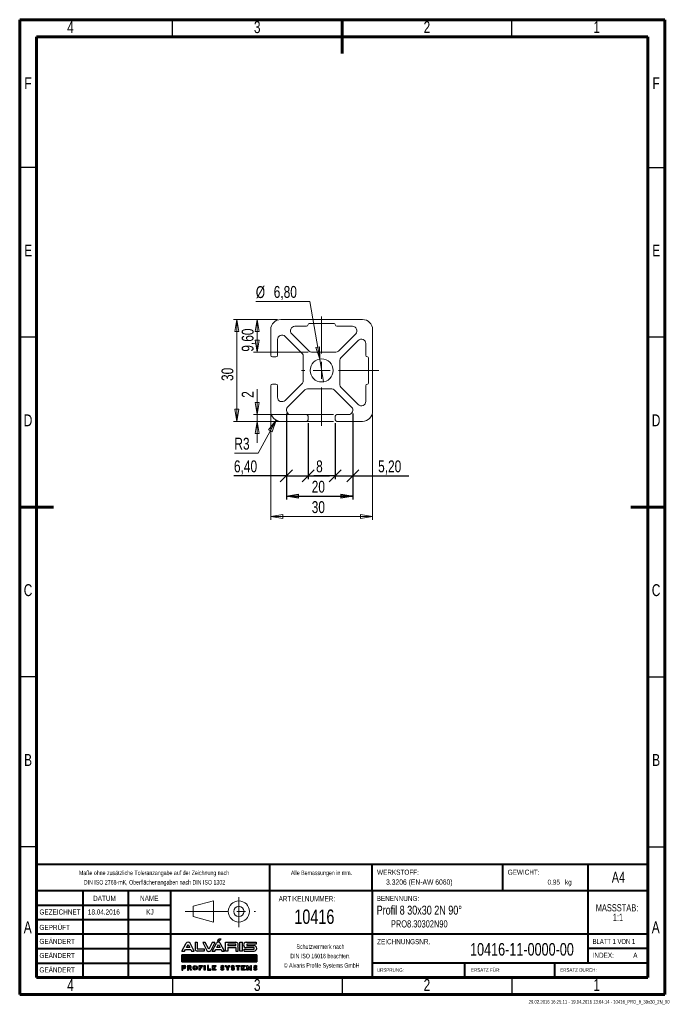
# Model space of a CAD drawing. Header units: millimetres. Extents: x 15 to 206, y 2 to 292.
import ezdxf

# ---------------------------------------------------------------- set-up
doc = ezdxf.new("R2010")
doc.units = ezdxf.units.MM
doc.header["$PDSIZE"] = -1
doc.linetypes.add('CENTERX2', pattern=[20.32, 12.7, -2.54, 2.54, -2.54])
for name, color, linetype in [('FORMAT', 7, 'Continuous'), ('GRAU', 8, 'Continuous'), ('SLD-0', 179, 'Continuous')]:
    doc.layers.add(name, color=color, linetype=linetype)
doc.styles.add('SLDTEXTSTYLE0', font='TXT', dxfattribs={"width": 0.75})
doc.styles.add('SLDTEXTSTYLE1', font='TXT', dxfattribs={"width": 0.692308})
doc.styles.add('SLDTEXTSTYLE2', font='TXT', dxfattribs={"width": 0.7})
doc.dimstyles.new('SLDDIMSTYLE0', dxfattribs={"dimtxt": 3.5, "dimasz": 3.556, "dimexe": 0, "dimexo": 0.0625, "dimgap": 0.875, "dimtad": 1, "dimdec": 0, "dimrnd": 1e-09, "dimzin": 12, "dimdsep": 46, "dimtxsty": 'SLDTEXTSTYLE0', "dimblk1": 'CLOSED', "dimblk2": 'CLOSED', "dimsah": 1, "dimcen": 0.09, "dimadec": 0, "dimazin": 3, "dimtfac": 1, "dimtofl": 0, "dimtmove": 0, "dimatfit": 3, "dimldrblk": 'CLOSED', "dimfxl": 1, "dimfrac": 2, "dimtolj": 1, "dimtzin": 12, "dimarcsym": 0})
doc.dimstyles.new('SLDDIMSTYLE1', dxfattribs={"dimtxt": 3.5, "dimasz": 3.556, "dimexe": 0, "dimexo": 0.0625, "dimgap": 0.875, "dimtad": 1, "dimrnd": 1e-09, "dimzin": 12, "dimdsep": 46, "dimtxsty": 'SLDTEXTSTYLE0', "dimblk1": 'OBLIQUE', "dimblk2": 'OBLIQUE', "dimsah": 1, "dimcen": 0.09, "dimadec": 0, "dimazin": 3, "dimtfac": 1, "dimtmove": 0, "dimatfit": 0, "dimldrblk": 'OBLIQUE', "dimfxl": 1, "dimfrac": 2, "dimtolj": 1, "dimtzin": 12, "dimarcsym": 0})
doc.dimstyles.new('SLDDIMSTYLE2', dxfattribs={"dimtxt": 3.5, "dimasz": 3.556, "dimexe": 0, "dimexo": 0.0625, "dimgap": 0.875, "dimtad": 1, "dimrnd": 1e-09, "dimzin": 12, "dimdsep": 46, "dimtxsty": 'SLDTEXTSTYLE0', "dimblk1": 'CLOSED', "dimblk2": 'CLOSED', "dimsah": 1, "dimcen": 0.09, "dimadec": 0, "dimazin": 3, "dimtfac": 1, "dimtofl": 0, "dimtmove": 0, "dimatfit": 3, "dimldrblk": 'CLOSED', "dimfxl": 1, "dimfrac": 2, "dimtolj": 1, "dimtzin": 12, "dimarcsym": 0})
doc.dimstyles.new('SLDDIMSTYLE3', dxfattribs={"dimtxt": 3.5, "dimasz": 3.556, "dimexe": 0, "dimexo": 0.0625, "dimgap": 0.875, "dimtad": 1, "dimrnd": 1e-09, "dimzin": 12, "dimdsep": 46, "dimtxsty": 'SLDTEXTSTYLE0', "dimblk1": 'CLOSED', "dimblk2": 'CLOSED', "dimsah": 1, "dimcen": 0.09, "dimadec": 0, "dimazin": 3, "dimtfac": 1, "dimtmove": 0, "dimatfit": 0, "dimldrblk": 'CLOSED', "dimfxl": 1, "dimfrac": 2, "dimtolj": 1, "dimtzin": 12, "dimarcsym": 0})
doc.dimstyles.new('SLDDIMSTYLE4', dxfattribs={"dimtxt": 3.5, "dimasz": 3.556, "dimexe": 0, "dimexo": 0.0625, "dimgap": 0.875, "dimtad": 0, "dimtih": 1, "dimtoh": 1, "dimrnd": 1e-09, "dimzin": 12, "dimdsep": 46, "dimtxsty": 'SLDTEXTSTYLE0', "dimblk1": 'NONE', "dimblk2": 'CLOSED', "dimsah": 1, "dimcen": 0, "dimadec": 0, "dimazin": 3, "dimtfac": 1, "dimtmove": 0, "dimatfit": 3, "dimldrblk": 'NONE', "dimfxl": 1, "dimfrac": 2, "dimtolj": 1, "dimtzin": 12, "dimarcsym": 0})
doc.dimstyles.new('SLDDIMSTYLE5', dxfattribs={"dimtxt": 3.5, "dimasz": 3.556, "dimexe": 0, "dimexo": 0.0625, "dimgap": 0.875, "dimtad": 0, "dimtih": 1, "dimtoh": 1, "dimrnd": 1e-09, "dimzin": 12, "dimdsep": 46, "dimtxsty": 'SLDTEXTSTYLE0', "dimblk1": 'CLOSED', "dimblk2": 'CLOSED', "dimsah": 1, "dimcen": 0, "dimadec": 0, "dimazin": 3, "dimtfac": 1, "dimtofl": 0, "dimtmove": 0, "dimatfit": 3, "dimldrblk": 'CLOSED', "dimfxl": 1, "dimfrac": 2, "dimtolj": 1, "dimtzin": 12, "dimarcsym": 0})

# ---------------------------------------------------------------- blocks, each defined once
blk = doc.blocks.new('ALVARIS-LOGO_BL1')
at = {"layer": 'SLD-0', "color": 2, "linetype": 'Continuous'}
for p, q in [((-368.6, 33.5), (-327.7, 110.4)), ((-325.1, 67.6), (-308.8, 98.1)), ((-308.8, 98.1), (-292.6, 67.6)), ((-249, 33.5), (-289.9, 110.4)), ((-239.9, 121.2), (-218.3, 121.2)), ((-239.9, 121.2), (-239.9, 55)), ((-218.3, 121.2), (-218.3, 55)), ((-139.8, 117.8), (-165.3, 117.8)), ((-165.3, 117.8), (-124.3, 40.9)), ((-105.4, 53.2), (-139.8, 117.8)), ((-71, 117.8), (-105.4, 53.2)), ((-45.6, 117.8), (-86.5, 40.9)), ((-71.1, 33.5), (-30.2, 110.4)), ((-45.6, 117.8), (-71, 117.8)), ((-27.6, 67.6), (-11.3, 98.1)), ((-18.5, 130.5), (-6, 152.4)), ((-18.5, 130.5), (-2.9, 130.5)), ((-11.3, 98.1), (4.9, 67.6)), ((-6, 152.4), (14.6, 152.4)), ((-2.9, 130.5), (14.6, 152.4)), ((48.5, 33.5), (7.6, 110.4)), ((59.3, 33.5), (59.3, 121.2)), ((59.3, 121.2), (161.1, 121.2)), ((82.2, 100.8), (82.2, 88)), ((161.1, 100.8), (82.2, 100.8)), ((161.1, 88), (161.1, 100.8)), ((198.5, 33.5), (198.5, 121.2)), ((198.5, 121.2), (224.9, 121.2)), ((224.9, 33.5), (224.9, 121.2)), ((260.8, 121.2), (359.8, 121.2)), ((359.8, 102.2), (267.3, 102.2)), ((267.3, 102.2), (267.3, 88)), ((359.8, 121.2), (359.8, 102.2)), ((-368.6, 33.5), (-343.2, 33.5)), ((-343.2, 33.5), (-335.2, 48.5)), ((-335.2, 48.5), (-282.4, 48.5)), ((-292.6, 67.6), (-325.1, 67.6)), ((-282.4, 48.5), (-274.4, 33.5)), ((-274.4, 33.5), (-249, 33.5)), ((-218.3, 55), (-151.8, 55)), ((-151.8, 33.5), (-218.3, 33.5)), ((-151.8, 55), (-151.8, 33.5)), ((-71.1, 33.5), (-45.7, 33.5)), ((-45.7, 33.5), (-37.7, 48.5)), ((-37.7, 48.5), (15.1, 48.5)), ((4.9, 67.6), (-27.6, 67.6)), ((15.1, 48.5), (23.1, 33.5)), ((23.1, 33.5), (48.5, 33.5)), ((82.2, 33.5), (59.3, 33.5)), ((82.2, 88), (161.1, 88)), ((82.2, 67.6), (82.2, 33.5)), ((82.2, 67.6), (161.1, 67.6)), ((161.1, 67.6), (161.1, 33.5)), ((161.1, 33.5), (184, 33.5)), ((184, 33.5), (184, 67.6)), ((224.9, 33.5), (198.5, 33.5)), ((241.1, 33.5), (241.1, 52.7)), ((241.1, 52.7), (341.3, 52.7)), ((241.1, 33.5), (340, 33.5)), ((341.3, 67.6), (260.8, 67.6)), ((267.3, 88), (340, 88)), ((341.3, 52.7), (341.3, 67.6)), ((-368.6, -1.7), (365.4, -1.7)), ((-368.6, -72.5), (-368.6, -1.7)), ((365.4, -1.7), (-368.6, -1.7)), ((-368.6, -1.7), (-368.6, -72.5)), ((-368.6, -71.5), (-298.8, -1.7)), ((-368.6, -67.5), (-302.8, -1.7)), ((-368.6, -63.6), (-306.7, -1.7)), ((-368.6, -59.6), (-310.7, -1.7)), ((-368.6, -55.7), (-314.6, -1.7)), ((-368.6, -51.7), (-318.6, -1.7)), ((-368.6, -47.8), (-322.5, -1.7)), ((-368.6, -43.8), (-326.5, -1.7)), ((-368.6, -39.9), (-330.5, -1.7)), ((-368.6, -35.9), (-334.4, -1.7)), ((-368.6, -31.9), (-338.4, -1.7)), ((-368.6, -28), (-342.3, -1.7)), ((-368.6, -24), (-346.3, -1.7)), ((-368.6, -20.1), (-350.2, -1.7)), ((-368.6, -16.1), (-354.2, -1.7)), ((-368.6, -12.2), (-358.1, -1.7)), ((-368.6, -8.2), (-362.1, -1.7)), ((-368.6, -4.3), (-366, -1.7)), ((365.4, -72.5), (-368.6, -72.5)), ((-368.6, -72.5), (365.4, -72.5)), ((-365.7, -72.5), (-294.9, -1.7)), ((-361.7, -72.5), (-290.9, -1.7)), ((-357.8, -72.5), (-287, -1.7)), ((-353.8, -72.5), (-283, -1.7)), ((-349.8, -72.5), (-279.1, -1.7)), ((-345.9, -72.5), (-275.1, -1.7)), ((-341.9, -72.5), (-271.2, -1.7)), ((-338, -72.5), (-267.2, -1.7)), ((-334, -72.5), (-263.2, -1.7)), ((-330.1, -72.5), (-259.3, -1.7)), ((-326.1, -72.5), (-255.3, -1.7)), ((-322.2, -72.5), (-251.4, -1.7)), ((-318.2, -72.5), (-247.4, -1.7)), ((-314.3, -72.5), (-243.5, -1.7)), ((-310.3, -72.5), (-239.5, -1.7)), ((-306.4, -72.5), (-235.6, -1.7)), ((-302.4, -72.5), (-231.6, -1.7)), ((-298.5, -72.5), (-227.7, -1.7)), ((-294.5, -72.5), (-223.7, -1.7)), ((-290.5, -72.5), (-219.8, -1.7)), ((-286.6, -72.5), (-215.8, -1.7)), ((-282.6, -72.5), (-211.8, -1.7)), ((-278.7, -72.5), (-207.9, -1.7)), ((-274.7, -72.5), (-203.9, -1.7)), ((-270.8, -72.5), (-200, -1.7)), ((-266.8, -72.5), (-196, -1.7)), ((-262.9, -72.5), (-192.1, -1.7)), ((-258.9, -72.5), (-188.1, -1.7)), ((-255, -72.5), (-184.2, -1.7)), ((-251, -72.5), (-180.2, -1.7)), ((-247.1, -72.5), (-176.3, -1.7)), ((-243.1, -72.5), (-172.3, -1.7)), ((-239.2, -72.5), (-168.4, -1.7)), ((-235.2, -72.5), (-164.4, -1.7)), ((-231.2, -72.5), (-160.5, -1.7)), ((-227.3, -72.5), (-156.5, -1.7)), ((-223.3, -72.5), (-152.5, -1.7)), ((-219.4, -72.5), (-148.6, -1.7)), ((-215.4, -72.5), (-144.6, -1.7)), ((-211.5, -72.5), (-140.7, -1.7)), ((-207.5, -72.5), (-136.7, -1.7)), ((-203.6, -72.5), (-132.8, -1.7)), ((-199.6, -72.5), (-128.8, -1.7)), ((-195.7, -72.5), (-124.9, -1.7)), ((-191.7, -72.5), (-120.9, -1.7)), ((-187.8, -72.5), (-117, -1.7)), ((-183.8, -72.5), (-113, -1.7)), ((-179.8, -72.5), (-109.1, -1.7)), ((-175.9, -72.5), (-105.1, -1.7)), ((-171.9, -72.5), (-101.2, -1.7)), ((-168, -72.5), (-97.2, -1.7)), ((-164, -72.5), (-93.2, -1.7)), ((-160.1, -72.5), (-89.3, -1.7)), ((-156.1, -72.5), (-85.3, -1.7)), ((-152.2, -72.5), (-81.4, -1.7)), ((-148.2, -72.5), (-77.4, -1.7)), ((-144.3, -72.5), (-73.5, -1.7)), ((-140.3, -72.5), (-69.5, -1.7)), ((-136.4, -72.5), (-65.6, -1.7)), ((-132.4, -72.5), (-61.6, -1.7)), ((-128.5, -72.5), (-57.7, -1.7)), ((-124.5, -72.5), (-53.7, -1.7)), ((-120.5, -72.5), (-49.8, -1.7)), ((-116.6, -72.5), (-45.8, -1.7)), ((-112.6, -72.5), (-41.8, -1.7)), ((-108.7, -72.5), (-37.9, -1.7)), ((-104.7, -72.5), (-33.9, -1.7)), ((-100.8, -72.5), (-30, -1.7)), ((-96.8, -72.5), (-26, -1.7)), ((-92.9, -72.5), (-22.1, -1.7)), ((-88.9, -72.5), (-18.1, -1.7)), ((-85, -72.5), (-14.2, -1.7)), ((-81, -72.5), (-10.2, -1.7)), ((-77.1, -72.5), (-6.3, -1.7)), ((-73.1, -72.5), (-2.3, -1.7)), ((-69.2, -72.5), (1.6, -1.7)), ((-65.2, -72.5), (5.6, -1.7)), ((-61.2, -72.5), (9.5, -1.7)), ((-57.3, -72.5), (13.5, -1.7)), ((-53.3, -72.5), (17.5, -1.7)), ((-49.4, -72.5), (21.4, -1.7)), ((-45.4, -72.5), (25.4, -1.7)), ((-41.5, -72.5), (29.3, -1.7)), ((-37.5, -72.5), (33.3, -1.7)), ((-33.6, -72.5), (37.2, -1.7)), ((-29.6, -72.5), (41.2, -1.7)), ((-25.7, -72.5), (45.1, -1.7)), ((-21.7, -72.5), (49.1, -1.7)), ((-17.8, -72.5), (53, -1.7)), ((-13.8, -72.5), (57, -1.7)), ((-9.8, -72.5), (60.9, -1.7)), ((-5.9, -72.5), (64.9, -1.7)), ((-1.9, -72.5), (68.8, -1.7)), ((2, -72.5), (72.8, -1.7)), ((6, -72.5), (76.8, -1.7)), ((9.9, -72.5), (80.7, -1.7)), ((13.9, -72.5), (84.7, -1.7)), ((17.8, -72.5), (88.6, -1.7)), ((21.8, -72.5), (92.6, -1.7)), ((25.7, -72.5), (96.5, -1.7)), ((29.7, -72.5), (100.5, -1.7)), ((33.6, -72.5), (104.4, -1.7)), ((37.6, -72.5), (108.4, -1.7)), ((41.5, -72.5), (112.3, -1.7)), ((45.5, -72.5), (116.3, -1.7)), ((49.5, -72.5), (120.2, -1.7)), ((53.4, -72.5), (124.2, -1.7)), ((57.4, -72.5), (128.1, -1.7)), ((61.3, -72.5), (132.1, -1.7)), ((65.3, -72.5), (136.1, -1.7)), ((69.2, -72.5), (140, -1.7)), ((73.2, -72.5), (144, -1.7)), ((77.1, -72.5), (147.9, -1.7)), ((81.1, -72.5), (151.9, -1.7)), ((85, -72.5), (155.8, -1.7)), ((89, -72.5), (159.8, -1.7)), ((92.9, -72.5), (163.7, -1.7)), ((96.9, -72.5), (167.7, -1.7)), ((100.8, -72.5), (171.6, -1.7)), ((104.8, -72.5), (175.6, -1.7)), ((108.8, -72.5), (179.5, -1.7)), ((112.7, -72.5), (183.5, -1.7)), ((116.7, -72.5), (187.5, -1.7)), ((120.6, -72.5), (191.4, -1.7)), ((124.6, -72.5), (195.4, -1.7)), ((128.5, -72.5), (199.3, -1.7)), ((132.5, -72.5), (203.3, -1.7)), ((136.4, -72.5), (207.2, -1.7)), ((140.4, -72.5), (211.2, -1.7)), ((144.3, -72.5), (215.1, -1.7)), ((148.3, -72.5), (219.1, -1.7)), ((152.2, -72.5), (223, -1.7)), ((156.2, -72.5), (227, -1.7)), ((160.1, -72.5), (230.9, -1.7)), ((164.1, -72.5), (234.9, -1.7)), ((168.1, -72.5), (238.8, -1.7)), ((172, -72.5), (242.8, -1.7)), ((176, -72.5), (246.8, -1.7)), ((179.9, -72.5), (250.7, -1.7)), ((183.9, -72.5), (254.7, -1.7)), ((187.8, -72.5), (258.6, -1.7)), ((191.8, -72.5), (262.6, -1.7)), ((195.7, -72.5), (266.5, -1.7)), ((199.7, -72.5), (270.5, -1.7)), ((203.6, -72.5), (274.4, -1.7)), ((207.6, -72.5), (278.4, -1.7)), ((211.5, -72.5), (282.3, -1.7)), ((215.5, -72.5), (286.3, -1.7)), ((219.5, -72.5), (290.2, -1.7)), ((223.4, -72.5), (294.2, -1.7)), ((227.4, -72.5), (298.1, -1.7)), ((231.3, -72.5), (302.1, -1.7)), ((235.3, -72.5), (306.1, -1.7)), ((239.2, -72.5), (310, -1.7)), ((243.2, -72.5), (314, -1.7)), ((247.1, -72.5), (317.9, -1.7)), ((251.1, -72.5), (321.9, -1.7)), ((255, -72.5), (325.8, -1.7)), ((259, -72.5), (329.8, -1.7)), ((262.9, -72.5), (333.7, -1.7)), ((266.9, -72.5), (337.7, -1.7)), ((270.8, -72.5), (341.6, -1.7)), ((274.8, -72.5), (345.6, -1.7)), ((278.8, -72.5), (349.5, -1.7)), ((282.7, -72.5), (353.5, -1.7)), ((286.7, -72.5), (357.5, -1.7)), ((290.6, -72.5), (361.4, -1.7)), ((294.6, -72.5), (365.4, -1.7)), ((298.5, -72.5), (365.4, -5.6)), ((302.5, -72.5), (365.4, -9.5)), ((306.4, -72.5), (365.4, -13.5)), ((310.4, -72.5), (365.4, -17.4)), ((314.3, -72.5), (365.4, -21.4)), ((318.3, -72.5), (365.4, -25.3)), ((322.2, -72.5), (365.4, -29.3)), ((326.2, -72.5), (365.4, -33.2)), ((330.1, -72.5), (365.4, -37.2)), ((334.1, -72.5), (365.4, -41.1)), ((338.1, -72.5), (365.4, -45.1)), ((342, -72.5), (365.4, -49.1)), ((346, -72.5), (365.4, -53)), ((349.9, -72.5), (365.4, -57)), ((353.9, -72.5), (365.4, -60.9)), ((357.8, -72.5), (365.4, -64.9)), ((361.8, -72.5), (365.4, -68.8)), ((365.4, -1.7), (365.4, -72.5)), ((365.4, -72.5), (365.4, -1.7)), ((-368.6, -108.1), (-368.6, -152.4)), ((-368.6, -108.1), (-345.2, -108.1)), ((-368.6, -152.4), (-359.4, -152.4)), ((-359.4, -127.2), (-359.4, -117.3)), ((-359.4, -117.3), (-346.2, -117.3)), ((-359.4, -127.2), (-346.2, -127.2)), ((-359.4, -152.4), (-359.4, -136.5)), ((-359.4, -136.5), (-345.2, -136.5)), ((-314.5, -108.1), (-314.5, -152.4)), ((-314.5, -108.1), (-291.1, -108.1)), ((-314.5, -152.4), (-305.3, -152.4)), ((-305.3, -127.2), (-305.3, -117.3)), ((-305.3, -117.3), (-292, -117.3)), ((-305.3, -127.2), (-292, -127.2)), ((-305.3, -152.4), (-305.3, -136.5)), ((-305.3, -136.5), (-295.3, -136.5)), ((-295.3, -136.5), (-286.5, -152.4)), ((-275, -152.4), (-286.5, -152.4)), ((-284.6, -134.9), (-275, -152.4)), ((-200.9, -108.1), (-166.2, -108.1)), ((-200.9, -152.4), (-200.9, -108.1)), ((-191.2, -152.4), (-200.9, -152.4)), ((-166.2, -117.3), (-191.2, -117.3)), ((-191.2, -117.3), (-191.2, -124.8)), ((-191.2, -124.8), (-176.7, -124.8)), ((-176.7, -133.5), (-191.2, -133.5)), ((-191.2, -133.5), (-191.2, -152.4)), ((-176.7, -124.8), (-176.7, -133.5)), ((-166.2, -108.1), (-166.2, -117.3)), ((-149.7, -108.1), (-140, -108.1)), ((-149.7, -152.4), (-149.7, -108.1)), ((-140, -152.4), (-149.7, -152.4)), ((-140, -108.1), (-140, -152.4)), ((-119.3, -108.1), (-119.3, -152.4)), ((-109.6, -108.1), (-119.3, -108.1)), ((-119.3, -152.4), (-85.2, -152.4)), ((-109.6, -142.7), (-109.6, -108.1)), ((-85.2, -142.7), (-109.6, -142.7)), ((-85.2, -152.4), (-85.2, -142.7)), ((-68.9, -152.4), (-68.9, -108.1)), ((-68.9, -108.1), (-35, -108.1)), ((-35, -152.4), (-68.9, -152.4)), ((-35, -117.3), (-58.9, -117.3)), ((-58.9, -117.3), (-58.9, -124.8)), ((-58.9, -124.8), (-45.3, -124.8)), ((-45.3, -132.9), (-58.9, -132.9)), ((-58.9, -132.9), (-58.9, -142.7)), ((-58.9, -142.7), (-35, -142.7)), ((-45.3, -124.8), (-45.3, -132.9)), ((-35, -108.1), (-35, -117.3)), ((-35, -142.7), (-35, -152.4)), ((17.6, -139.1), (10.3, -145.2)), ((27, -126.1), (28.9, -126.1)), ((27, -135.3), (28.9, -135.3)), ((38.3, -122.2), (45.7, -116.2)), ((55.9, -108.1), (67.4, -108.1)), ((74.5, -135.1), (55.9, -108.1)), ((67.4, -108.1), (79.2, -127.4)), ((74.5, -152.4), (74.5, -135.1)), ((83.9, -152.4), (74.5, -152.4)), ((79.2, -127.4), (91, -108.1)), ((102.5, -108.1), (83.9, -135.1)), ((83.9, -135.1), (83.9, -152.4)), ((91, -108.1), (102.5, -108.1)), ((120.4, -139.1), (113, -145.2)), ((129.8, -126.1), (131.6, -126.1)), ((129.8, -135.3), (131.6, -135.3)), ((141.1, -122.2), (148.4, -116.2)), ((161.8, -117.3), (161.8, -108.1)), ((161.8, -108.1), (199.3, -108.1)), ((175.8, -117.3), (161.8, -117.3)), ((175.8, -152.4), (175.8, -117.3)), ((185.6, -152.4), (175.8, -152.4)), ((199.3, -117.3), (185.6, -117.3)), ((185.6, -117.3), (185.6, -152.4)), ((199.3, -108.1), (199.3, -117.3)), ((216.2, -152.4), (216.2, -108.1)), ((216.2, -108.1), (250.1, -108.1)), ((250.1, -152.4), (216.2, -152.4)), ((250.1, -117.3), (226.2, -117.3)), ((226.2, -117.3), (226.2, -124.8)), ((226.2, -124.8), (239.8, -124.8)), ((239.8, -132.9), (226.2, -132.9)), ((226.2, -132.9), (226.2, -142.7)), ((226.2, -142.7), (250.1, -142.7)), ((239.8, -124.8), (239.8, -132.9)), ((250.1, -108.1), (250.1, -117.3)), ((250.1, -142.7), (250.1, -152.4)), ((268.4, -152.4), (268.4, -108.1)), ((268.4, -108.1), (278, -108.1)), ((278.4, -152.4), (268.4, -152.4)), ((291.1, -134.4), (278, -108.1)), ((278.4, -127.9), (291.1, -152.4)), ((278.4, -127.9), (278.4, -152.4)), ((291.1, -134.4), (304.2, -108.1)), ((303.8, -127.9), (291.1, -152.4)), ((303.8, -127.9), (303.8, -152.4)), ((303.8, -152.4), (313.8, -152.4)), ((304.2, -108.1), (313.8, -108.1)), ((313.8, -152.4), (313.8, -108.1)), ((340.6, -139.1), (333.2, -145.2)), ((350, -126.1), (351.9, -126.1)), ((350, -135.3), (351.9, -135.3)), ((361.3, -122.2), (368.6, -116.2))]:
    blk.add_line(p, q, dxfattribs=at)
for centre, radius, start, end in [((-308.8, 99.3), 21.9, 30.42764, 149.57236), ((-11.3, 99.3), 21.9, 30.42764, 149.57236), ((156.9, 94.5), 27, 321.76228, 80.96222), ((262.3, 94.4), 26.9, 93.03544, 266.96456), ((-218.3, 55), 21.6, 180, 270), ((-105.4, 52), 21.9, 210.42764, 329.57236), ((161, 61.2), 23.9, 15.46235, 43.90993), ((338.1, 60.7), 27.3, 273.93117, 86.06883), ((-346.2, -122.3), 4.96, 270, 90), ((-345.2, -122.3), 14.2, 270, 90), ((-292, -122.3), 4.96, 270, 90), ((-291.1, -122.3), 14.2, 297.02151, 90), ((28.9, -127.2), 16.5, 226.72744, 270.01421), ((27, -134.2), 16.5, 46.72744, 90.01421), ((131.6, -127.2), 16.5, 226.72744, 270.01421), ((129.8, -134.2), 16.5, 46.72744, 90.01421), ((351.9, -127.2), 16.5, 226.72744, 270.01421), ((350, -134.2), 16.5, 46.72744, 90.01421)]:
    blk.add_arc(centre, radius, start, end, dxfattribs=at)
for centre, major_axis, ratio in [((-239.3, -130.2), (0, 22.2), 0.948396), ((-239.3, -130.1), (0, 13.9), 0.802774)]:
    blk.add_ellipse(centre, major_axis=major_axis, ratio=ratio, dxfattribs=at)
for centre, major_axis, ratio, start_param, end_param in [((27, -122.1), (-16.6, 0), 0.794296, 4.712389, 7.853982), ((28.9, -139.2), (20.9, 0), 0.630369, 3.608164, 4.712389), ((27, -121.9), (-6.28, 0), 0.661774, 4.712389, 7.853982), ((27, -122.1), (-20.9, 0), 0.630369, 3.608164, 4.712389), ((28.9, -139.2), (16.6, 0), 0.794296, 4.712389, 7.853982), ((28.9, -139.5), (6.28, 0), 0.661774, 4.712389, 7.853982), ((129.8, -122.1), (-16.6, 0), 0.794296, 4.712389, 7.853982), ((131.6, -139.2), (20.9, 0), 0.630369, 3.608164, 4.712389), ((129.8, -121.9), (-6.28, 0), 0.661774, 4.712389, 7.853982), ((129.8, -122.1), (-20.9, 0), 0.630369, 3.608164, 4.712389), ((131.6, -139.2), (16.6, 0), 0.794296, 4.712389, 7.853982), ((131.6, -139.5), (6.28, 0), 0.661774, 4.712389, 7.853982), ((350, -122.1), (-16.6, 0), 0.794296, 4.712389, 7.853982), ((351.9, -139.2), (20.9, 0), 0.630369, 3.608164, 4.712389), ((350, -121.9), (-6.28, 0), 0.661774, 4.712389, 7.853982), ((350, -122.1), (-20.9, 0), 0.630369, 3.608164, 4.712389), ((351.9, -139.2), (16.6, 0), 0.794296, 4.712389, 7.853982), ((351.9, -139.5), (6.28, 0), 0.661774, 4.712389, 7.853982)]:
    blk.add_ellipse(centre, major_axis=major_axis, ratio=ratio, start_param=start_param, end_param=end_param, dxfattribs=at)
blk = doc.blocks.new('Block2')
at = {"color": 7, "linetype": 'Continuous', "lineweight": 0}
for p, q in [((276.07, 30.81), (282.06, 32.4)), ((282.06, 32.4), (282.06, 26.16)), ((276.07, 30.81), (276.07, 27.78)), ((276.07, 27.78), (282.06, 26.16))]:
    blk.add_line(p, q, dxfattribs=at)
at = {"color": 7, "linetype": 'CENTERX2', "lineweight": 0}
for p, q in [((289.49, 33.46), (289.49, 24.67)), ((273.66, 29.29), (294.36, 29.29))]:
    blk.add_line(p, q, dxfattribs=at)
at = {"color": 7, "linetype": 'Continuous', "lineweight": 0}
for radius in [3.12, 1.52]:
    blk.add_circle((289.49, 29.29), radius, dxfattribs=at)
blk.add_attdef('AUTOATTR7', (0, 0), '', height=1, dxfattribs=at)
blk = doc.blocks.new('SW_NOTE_0')
at = {"color": 0, "linetype": 'Continuous', "lineweight": 0, "char_height": 2.117, "attachment_point": 2, "style": 'SLDTEXTSTYLE0'}
for s, insert in [('MASSSTAB:', (6.98, 2.73)), ('1:1', (7.25, -0.09))]:
    blk.add_mtext(s, dxfattribs=dict(at, insert=insert))
blk = doc.blocks.new('SW_NOTE_1')
at = {"color": 0, "linetype": 'Continuous', "lineweight": 0, "char_height": 1.3229, "attachment_point": 2, "style": 'SLDTEXTSTYLE2'}
for s, insert in [('Schutzvermerk nach', (8.16, 1.71)), ('DIN ISO 16016 beachten.', (8.15, -1.06)), ('© Alvaris Profile Systems GmbH', (8.5, -3.82))]:
    blk.add_mtext(s, dxfattribs=dict(at, insert=insert))
blk = doc.blocks.new('SW_NOTE_2')
at = {"color": 0, "linetype": 'Continuous', "lineweight": 0, "char_height": 1.3229, "attachment_point": 2, "style": 'SLDTEXTSTYLE2'}
for s, insert in [('Maße ohne zusätzliche Toleranzangabe auf der Zeichnung nach', (25.55, 1.71)), ('DIN ISO 2768-mK, Oberflächenangaben nach DIN ISO 1302', (25.69, -1.06))]:
    blk.add_mtext(s, dxfattribs=dict(at, insert=insert))
blk = doc.blocks.new('_CLOSED')
at = {"color": 0, "linetype": 'ByBlock', "lineweight": -2}
for p, q in [((-1, 0.166667), (0, 0)), ((-1, 0.166667), (-1, -0.166667)), ((0, 0), (-1, -0.166667)), ((0, 0), (-1, 0))]:
    blk.add_line(p, q, dxfattribs=at)
blk = doc.blocks.new('_D')
at = {"layer": 'GRAU'}
for p, q in [((93.55, 176.03), (93.55, 150.74)), ((113.15, 176.03), (113.15, 150.74)), ((93.55, 151.74), (113.15, 151.74))]:
    blk.add_line(p, q, dxfattribs=at)
at = {"layer": 'GRAU', "xscale": 3.556, "yscale": 3.556, "rotation": 180}
blk.add_blockref('_CLOSED', (93.55, 151.74), dxfattribs=at)
at = {"layer": 'GRAU', "xscale": 3.556, "yscale": 3.556}
blk.add_blockref('_CLOSED', (113.15, 151.74), dxfattribs=at)
at = {"layer": 'GRAU', "insert": (101.02, 156.25), "char_height": 3.5, "attachment_point": 1, "style": 'SLDTEXTSTYLE0'}
blk.add_mtext('20', dxfattribs=at)
blk = doc.blocks.new('_OBLIQUE')
at = {"color": 0, "linetype": 'ByBlock', "lineweight": -2}
blk.add_line((-0.5, -0.5), (0.5, 0.5), dxfattribs=at)
blk = doc.blocks.new('_D_1')
at = {"layer": 'GRAU'}
for p, q in [((93.55, 176.03), (93.55, 156.74)), ((99.95, 173.24), (99.95, 156.74)), ((93.55, 157.74), (78.11, 157.74)), ((93.55, 157.74), (99.95, 157.74)), ((99.95, 157.74), (106.3, 157.74))]:
    blk.add_line(p, q, dxfattribs=at)
at = {"layer": 'GRAU', "xscale": 3.556, "yscale": 3.556}
blk.add_blockref('_OBLIQUE', (93.55, 157.74), dxfattribs=at)
at = {"layer": 'GRAU', "xscale": 3.556, "yscale": 3.556, "rotation": 180}
blk.add_blockref('_OBLIQUE', (99.95, 157.74), dxfattribs=at)
at = {"layer": 'GRAU', "insert": (78.11, 162.25), "char_height": 3.5, "attachment_point": 1, "style": 'SLDTEXTSTYLE0'}
blk.add_mtext('6,40', dxfattribs=at)
blk = doc.blocks.new('_D_2')
at = {"layer": 'GRAU'}
for p, q in [((113.15, 176.03), (113.15, 156.74)), ((107.95, 173.24), (107.95, 156.74)), ((107.95, 157.74), (101.6, 157.74)), ((107.95, 157.74), (113.15, 157.74)), ((113.15, 157.74), (129.63, 157.74))]:
    blk.add_line(p, q, dxfattribs=at)
at = {"layer": 'GRAU', "xscale": 3.556, "yscale": 3.556}
blk.add_blockref('_OBLIQUE', (107.95, 157.74), dxfattribs=at)
at = {"layer": 'GRAU', "xscale": 3.556, "yscale": 3.556, "rotation": 180}
blk.add_blockref('_OBLIQUE', (113.15, 157.74), dxfattribs=at)
at = {"layer": 'GRAU', "insert": (120.58, 162.25), "char_height": 3.5, "attachment_point": 1, "style": 'SLDTEXTSTYLE0'}
blk.add_mtext('5,20', dxfattribs=at)
blk = doc.blocks.new('_D_3')
at = {"color": 7, "linetype": 'Continuous', "lineweight": 0}
for p, q in [((99.95, 173.24), (99.95, 156.74)), ((107.95, 173.24), (107.95, 156.74)), ((99.95, 157.74), (93.6, 157.74)), ((99.95, 157.74), (107.95, 157.74)), ((107.95, 157.74), (114.3, 157.74))]:
    blk.add_line(p, q, dxfattribs=at)
at = {"color": 7, "linetype": 'Continuous', "lineweight": 0, "xscale": 3.556, "yscale": 3.556}
blk.add_blockref('_OBLIQUE', (99.95, 157.74, -500), dxfattribs=at)
at = {"color": 7, "linetype": 'Continuous', "lineweight": 0, "xscale": 3.556, "yscale": 3.556, "rotation": 180}
blk.add_blockref('_OBLIQUE', (107.95, 157.74, -500), dxfattribs=at)
at = {"color": 7, "linetype": 'Continuous', "lineweight": 0, "insert": (102.32, 162.25), "char_height": 3.5, "attachment_point": 1, "style": 'SLDTEXTSTYLE0'}
blk.add_mtext('8', dxfattribs=at)
blk = doc.blocks.new('_D_4')
at = {"color": 7, "linetype": 'Continuous', "lineweight": 0}
for p, q in [((88.95, 175.74), (88.95, 144.74)), ((118.95, 175.74), (118.95, 144.74)), ((88.95, 145.74), (118.95, 145.74))]:
    blk.add_line(p, q, dxfattribs=at)
at = {"color": 7, "linetype": 'Continuous', "lineweight": 0, "xscale": 3.556, "yscale": 3.556, "rotation": 180}
blk.add_blockref('_CLOSED', (88.95, 145.74, -500), dxfattribs=at)
at = {"color": 7, "linetype": 'Continuous', "lineweight": 0, "xscale": 3.556, "yscale": 3.556}
blk.add_blockref('_CLOSED', (118.95, 145.74, -500), dxfattribs=at)
at = {"color": 7, "linetype": 'Continuous', "lineweight": 0, "insert": (101.02, 150.25), "char_height": 3.5, "attachment_point": 1, "style": 'SLDTEXTSTYLE0'}
blk.add_mtext('30', dxfattribs=at)
blk = doc.blocks.new('_D_5')
at = {"color": 7, "linetype": 'Continuous', "lineweight": 0}
for p, q in [((90.95, 203.74), (77.95, 203.74)), ((78.95, 203.74), (78.95, 173.74)), ((90.95, 173.74), (77.95, 173.74))]:
    blk.add_line(p, q, dxfattribs=at)
at = {"color": 7, "linetype": 'Continuous', "lineweight": 0, "xscale": 3.556, "yscale": 3.556}
for p, rotation in [((78.95, 203.74, -500), 90), ((78.95, 173.74, -500), 270)]:
    blk.add_blockref('_CLOSED', p, dxfattribs=dict(at, rotation=rotation))
at = {"color": 7, "linetype": 'Continuous', "lineweight": 0, "insert": (74.44, 185.63), "char_height": 3.5, "attachment_point": 1, "rotation": 90, "style": 'SLDTEXTSTYLE0'}
blk.add_mtext('30', dxfattribs=at)
blk = doc.blocks.new('_D_6')
at = {"color": 7, "linetype": 'Continuous', "lineweight": 0}
for p, q in [((84.91, 175.74), (84.91, 183.27)), ((107.45, 175.74), (83.91, 175.74)), ((84.91, 173.74), (84.91, 175.74)), ((107.45, 173.74), (83.91, 173.74)), ((84.91, 173.74), (84.91, 167.39))]:
    blk.add_line(p, q, dxfattribs=at)
at = {"color": 7, "linetype": 'Continuous', "lineweight": 0, "xscale": 3.556, "yscale": 3.556}
for p, rotation in [((84.91, 175.74, -500), 270), ((84.91, 173.74, -500), 90)]:
    blk.add_blockref('_CLOSED', p, dxfattribs=dict(at, rotation=rotation))
at = {"color": 7, "linetype": 'Continuous', "lineweight": 0, "insert": (80.4, 180.68), "char_height": 3.5, "attachment_point": 1, "rotation": 90, "style": 'SLDTEXTSTYLE0'}
blk.add_mtext('2', dxfattribs=at)
blk = doc.blocks.new('_D_7')
at = {"color": 7, "linetype": 'Continuous', "lineweight": 0}
for p, q in [((100.47, 209.03), (84.55, 209.03)), ((103.38, 192.09), (100.47, 209.03)), ((104.53, 185.39), (103.38, 192.09))]:
    blk.add_line(p, q, dxfattribs=at)
at = {"color": 7, "linetype": 'Continuous', "lineweight": 0, "xscale": 3.556, "yscale": 3.556, "rotation": 279.7362036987}
blk.add_blockref('_CLOSED', (103.38, 192.09, -500), dxfattribs=at)
at = {"color": 7, "linetype": 'Continuous', "lineweight": 0, "char_height": 3.5, "attachment_point": 1, "style": 'SLDTEXTSTYLE0'}
for s, insert in [('%%c', (84.55, 213.55)), ('6,80', (89.83, 213.6))]:
    blk.add_mtext(s, dxfattribs=dict(at, insert=insert))
blk = doc.blocks.new('_NONE')
blk = doc.blocks.new('_D_8')
at = {"color": 7, "linetype": 'Continuous', "lineweight": 0}
for p, q in [((90.52, 174.1), (85.25, 164.41)), ((85.25, 164.41), (78.24, 164.41))]:
    blk.add_line(p, q, dxfattribs=at)
at = {"color": 7, "linetype": 'Continuous', "lineweight": 0, "xscale": 3.556, "yscale": 3.556, "rotation": 61.4489605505}
blk.add_blockref('_CLOSED', (90.52, 174.1, -500), dxfattribs=at)
at = {"color": 7, "linetype": 'Continuous', "lineweight": 0, "insert": (78.24, 168.92), "char_height": 3.5, "attachment_point": 1, "style": 'SLDTEXTSTYLE0'}
blk.add_mtext('R3', dxfattribs=at)
blk = doc.blocks.new('_D_9')
at = {"color": 7, "linetype": 'Continuous', "lineweight": 0}
for p, q in [((90.95, 203.74), (83.91, 203.74)), ((84.91, 194.14), (84.91, 203.74)), ((99.93, 194.14), (83.91, 194.14))]:
    blk.add_line(p, q, dxfattribs=at)
at = {"color": 7, "linetype": 'Continuous', "lineweight": 0, "xscale": 3.556, "yscale": 3.556}
for p, rotation in [((84.91, 203.74, -500), 90), ((84.91, 194.14, -500), 270)]:
    blk.add_blockref('_CLOSED', p, dxfattribs=dict(at, rotation=rotation))
at = {"color": 7, "linetype": 'Continuous', "lineweight": 0, "insert": (80.4, 194.25), "char_height": 3.5, "attachment_point": 1, "rotation": 90, "style": 'SLDTEXTSTYLE0'}
blk.add_mtext('9,60', dxfattribs=at)
blk = doc.blocks.new('SW_CENTERMARKSYMBOL_0')
at = {"color": 0, "linetype": 'Continuous', "lineweight": 0}
for p, q in [((0, 5), (0, 15.85)), ((-5, 0), (-5.9, 0)), ((0, 0), (-2.5, 0)), ((0, 0), (0, 2.5)), ((0, 0), (0, -2.5)), ((0, 0), (2.5, 0)), ((5, 0), (16.8, 0)), ((0, -5), (0, -16.35))]:
    blk.add_line(p, q, dxfattribs=at)

msp = doc.modelspace()

# ---------------------------------------------------------------- linework, layer by layer
at = {"color": 7, "linetype": 'Continuous', "lineweight": 60}
for p, q in [((205, 292), (15, 292)), ((15, 292), (15, 5)), ((110, 282), (110, 292)), ((205, 5), (205, 292)), ((20, 287), (200, 287)), ((20, 10), (20, 287)), ((200, 287), (200, 10)), ((15, 148.5), (25, 148.5)), ((195, 148.5), (205, 148.5)), ((20, 10), (200, 10)), ((15, 5), (205, 5))]:
    msp.add_line(p, q, dxfattribs=at)
at = {"color": 7, "linetype": 'Continuous', "lineweight": 30}
for p, q in [((60, 287), (60, 292)), ((160, 287), (160, 292)), ((20, 248.5), (15, 248.5)), ((200, 248.5), (205, 248.5)), ((20, 198.5), (15, 198.5)), ((200, 198.651), (205, 198.651)), ((20, 98.5), (15, 98.5)), ((200, 98.5), (205, 98.5)), ((20, 48.5), (15, 48.5)), ((200, 48.5), (205, 48.5)), ((60, 10), (60, 5)), ((110, 10), (110, 5)), ((160, 10), (160, 5))]:
    msp.add_line(p, q, dxfattribs=at)
at = {"color": 7, "linetype": 'Continuous', "lineweight": 15}
for p, q in [((115.953, 203.737), (91.953, 203.737)), ((88.953, 200.737), (88.953, 193.237)), ((99.453, 201.737), (96.051, 201.737)), ((107.653, 202.537), (100.253, 202.537)), ((113.055, 201.737), (108.453, 201.737)), ((118.953, 176.737), (118.953, 200.737)), ((90.953, 193.237), (90.953, 197.839)), ((93.169, 198.757), (98.26, 193.665)), ((95.133, 199.522), (100.225, 194.43)), ((108.881, 194.43), (113.973, 199.522)), ((114.738, 197.557), (109.646, 192.465)), ((116.953, 193.237), (116.953, 196.639)), ((89.453, 192.737), (90.453, 192.737)), ((98.553, 192.958), (98.553, 185.716)), ((100.932, 194.137), (108.174, 194.137)), ((109.353, 191.758), (109.353, 184.516)), ((117.753, 185.037), (117.753, 192.437)), ((88.953, 184.237), (88.953, 176.737)), ((90.453, 184.737), (89.453, 184.737)), ((90.953, 180.835), (90.953, 184.237)), ((98.26, 185.009), (93.169, 179.917)), ((93.933, 177.952), (99.025, 183.044)), ((99.732, 183.337), (106.974, 183.337)), ((107.681, 183.044), (112.773, 177.952)), ((109.646, 183.809), (114.738, 178.717)), ((116.953, 179.635), (116.953, 184.237)), ((99.453, 175.737), (94.851, 175.737)), ((99.953, 174.237), (99.953, 175.237)), ((107.953, 175.237), (107.953, 174.237)), ((111.855, 175.737), (108.453, 175.737)), ((91.953, 173.737), (99.453, 173.737)), ((108.453, 173.737), (115.953, 173.737))]:
    msp.add_line(p, q, dxfattribs=at)
at = {"color": 7, "linetype": 'Continuous', "lineweight": 40}
for p, q in [((20, 65.25), (20, 10)), ((200, 43.263), (20, 43.263)), ((20, 43.263), (20, 10)), ((88.645, 35.5), (88.645, 43.263)), ((118.8, 35.5), (118.8, 43.263)), ((157.357, 35.5), (157.357, 43.263)), ((182.443, 35.5), (182.443, 43.263)), ((118.8, 35.5), (20, 35.5)), ((33.596, 35.5), (33.596, 10)), ((46.991, 35.5), (46.991, 10)), ((59.403, 35.5), (59.403, 10)), ((88.645, 10), (88.645, 35.5)), ((118.8, 35.5), (118.8, 10)), ((182.443, 35.5), (118.8, 35.5)), ((182.443, 14.325), (182.443, 35.5)), ((200, 35.5), (182.443, 35.5)), ((59.403, 31.25), (20, 31.25)), ((59.403, 27), (20, 27)), ((200, 22.75), (20, 22.75)), ((59.403, 18.475), (20, 18.475)), ((200, 18.575), (182.443, 18.575)), ((20, 14.25), (59.403, 14.25)), ((200, 14.25), (118.8, 14.25)), ((146.129, 10), (146.129, 14.25)), ((172.682, 10), (172.682, 14.25))]:
    msp.add_line(p, q, dxfattribs=at)
at = {"color": 7, "linetype": 'Continuous', "lineweight": 0}
msp.add_line((118.8, 14.25), (200, 14.25), dxfattribs=at)
at = {"color": 7, "linetype": 'Continuous', "lineweight": 15}
msp.add_circle((103.953, 188.737), 3.4, dxfattribs=at)
for centre, radius, start, end in [((91.953, 200.737), 3, 90, 180), ((115.953, 200.737), 3, 0, 90), ((96.051, 200.439), 1.298, 90, 225), ((99.453, 202.237), 0.5, 270, 0), ((100.253, 202.237), 0.3, 90, 180), ((107.653, 202.237), 0.3, 0, 90), ((108.453, 202.237), 0.5, 180, 270), ((113.055, 200.439), 1.298, 315, 90), ((92.251, 197.839), 1.298, 45, 180), ((115.655, 196.639), 1.298, 0, 135), ((100.932, 195.137), 1, 225, 270), ((108.174, 195.137), 1, 270, 315), ((89.453, 193.237), 0.5, 180, 270), ((90.453, 193.237), 0.5, 270, 0), ((97.553, 192.958), 1, 0, 45), ((110.353, 191.758), 1, 135, 180), ((117.453, 193.237), 0.5, 180, 270), ((117.453, 192.437), 0.3, 0, 90), ((97.553, 185.716), 1, 315, 0), ((89.453, 184.237), 0.5, 90, 180), ((90.453, 184.237), 0.5, 0, 90), ((99.732, 182.337), 1, 90, 135), ((106.974, 182.337), 1, 45, 90), ((110.353, 184.516), 1, 180, 225), ((117.453, 184.237), 0.5, 90, 180), ((117.453, 185.037), 0.3, 270, 0), ((92.251, 180.835), 1.298, 180, 315), ((94.851, 177.035), 1.298, 135, 270), ((111.855, 177.035), 1.298, 270, 45), ((115.655, 179.635), 1.298, 225, 0), ((91.953, 176.737), 3, 180, 270), ((99.453, 175.237), 0.5, 0, 90), ((99.453, 174.237), 0.5, 270, 0), ((108.453, 175.237), 0.5, 90, 180), ((108.453, 174.237), 0.5, 180, 270), ((115.953, 176.737), 3, 270, 0)]:
    msp.add_arc(centre, radius, start, end, dxfattribs=at)
at = {"color": 7, "linetype": 'Continuous', "lineweight": 0}
msp.add_point((200, 46.224), dxfattribs=at)

# ---------------------------------------------------------------- block references
for name, p in [('SW_CENTERMARKSYMBOL_0', (103.953, 188.737)), ('SW_NOTE_2', (29.024, 39.767)), ('SW_NOTE_0', (183.974, 28.867)), ('SW_NOTE_1', (95.436, 18.055))]:
    msp.add_blockref(name, p, dxfattribs=at)
at = {"color": 7, "linetype": 'Continuous'}
msp.add_blockref('Block2', (-209.927, 0.164), dxfattribs=at)
at = {"layer": 'FORMAT', "xscale": 0.03, "yscale": 0.03, "zscale": 0.03}
msp.add_blockref('ALVARIS-LOGO_BL1', (73.869, 16.777), dxfattribs=at)

# ---------------------------------------------------------------- texts
at = {"color": 7, "linetype": 'Continuous', "lineweight": 0}
for s, insert, char_height, attachment_point, style in [('4', (29.965, 291.549), 3.5, 2, 'SLDTEXTSTYLE0'), ('3', (84.965, 291.549), 3.5, 2, 'SLDTEXTSTYLE0'), ('2', (134.965, 291.549), 3.5, 2, 'SLDTEXTSTYLE0'), ('1', (184.965, 291.549), 3.5, 2, 'SLDTEXTSTYLE0'), ('F', (17.464, 275.049), 3.5, 2, 'SLDTEXTSTYLE0'), ('F', (202.464, 275.049), 3.5, 2, 'SLDTEXTSTYLE0'), ('E', (17.506, 225.799), 3.5, 2, 'SLDTEXTSTYLE0'), ('E', (202.506, 225.799), 3.5, 2, 'SLDTEXTSTYLE0'), ('D', (17.46, 175.799), 3.5, 2, 'SLDTEXTSTYLE0'), ('D', (202.46, 175.799), 3.5, 2, 'SLDTEXTSTYLE0'), ('C', (17.464, 125.799), 3.5, 2, 'SLDTEXTSTYLE0'), ('C', (202.464, 125.799), 3.5, 2, 'SLDTEXTSTYLE0'), ('B', (17.473, 75.799), 3.5, 2, 'SLDTEXTSTYLE0'), ('B', (202.473, 75.799), 3.5, 2, 'SLDTEXTSTYLE0'), ('Alle Bemassungen in mm.', (103.894, 41.472), 1.32292, 2, 'SLDTEXTSTYLE2'), ('WERKSTOFF:', (120.274, 41.761), 1.5, 1, 'SLDTEXTSTYLE0'), ('GEWICHT:', (158.753, 41.76), 1.4986, 1, 'SLDTEXTSTYLE0'), ('A4', (191.366, 41.128), 3.175, 2, 'SLDTEXTSTYLE0'), ('3.3206 (EN-AW 6060)', (142.512, 38.887), 1.5875, 3, 'SLDTEXTSTYLE0'), ('0.95', (174.149, 38.823), 1.4986, 3, 'SLDTEXTSTYLE0'), ('kg', (175.627, 38.823), 1.4986, 1, 'SLDTEXTSTYLE0'), ('DATUM', (36.633, 34.066), 1.5, 1, 'SLDTEXTSTYLE0'), ('NAME', (50.463, 34.066), 1.5, 1, 'SLDTEXTSTYLE0'), ('ARTIKELNUMMER:', (99.597, 33.981), 1.5875, 2, 'SLDTEXTSTYLE2'), ('BENENNUNG:', (120.156, 34.025), 1.5, 1, 'SLDTEXTSTYLE0'), ('GEZEICHNET', (20.83, 30.048), 1.5, 1, 'SLDTEXTSTYLE0'), ('18.04.2016', (35.09, 30.048), 1.5, 1, 'SLDTEXTSTYLE0'), ('KJ', (53.368, 30.048), 1.5, 2, 'SLDTEXTSTYLE0'), ('10416', (95.897, 30.031), 4.2333, 1, 'SLDTEXTSTYLE0'), ('Profil 8 30x30 2N 90°', (120.156, 31.162), 2.64583, 1, 'SLDTEXTSTYLE0'), ('A', (17.36, 26.549), 3.5, 2, 'SLDTEXTSTYLE0'), ('PRO8.30302N90', (124.36, 26.853), 2.11667, 1, 'SLDTEXTSTYLE0'), ('A', (202.36, 26.549), 3.5, 2, 'SLDTEXTSTYLE0'), ('GEPRÜFT', (20.819, 25.505), 1.5, 1, 'SLDTEXTSTYLE0'), ('GEÄNDERT', (20.822, 21.38), 1.5, 1, 'SLDTEXTSTYLE0'), ('ZEICHNUNGSNR.', (120.279, 21.317), 1.5, 1, 'SLDTEXTSTYLE0'), ('BLATT 1 VON 1', (183.765, 21.367), 1.5, 1, 'SLDTEXTSTYLE1'), ('GEÄNDERT', (20.822, 17.239), 1.5, 1, 'SLDTEXTSTYLE0'), ('10416-11-0000-00', (178.235, 20.154), 3.70417, 3, 'SLDTEXTSTYLE0'), ('INDEX:', (183.765, 17.304), 1.5, 1, 'SLDTEXTSTYLE0'), ('A', (195.727, 17.304), 1.5, 1, 'SLDTEXTSTYLE0'), ('GEÄNDERT', (20.822, 13.004), 1.5, 1, 'SLDTEXTSTYLE0'), ('URSPRUNG:', (120.202, 12.756), 1.0583, 1, 'SLDTEXTSTYLE0'), ('ERSATZ FÜR:', (147.922, 12.756), 1.05833, 1, 'SLDTEXTSTYLE0'), ('ERSATZ DURCH:', (174.204, 12.756), 1.05833, 1, 'SLDTEXTSTYLE0'), ('4', (29.965, 9.549), 3.5, 2, 'SLDTEXTSTYLE0'), ('3', (84.965, 9.549), 3.5, 2, 'SLDTEXTSTYLE0'), ('2', (134.965, 9.549), 3.5, 2, 'SLDTEXTSTYLE0'), ('1', (184.965, 9.549), 3.5, 2, 'SLDTEXTSTYLE0'), ('29.02.2016 16:25:11 - 19.04.2016 13:04:14 - 10416_PRO_8_30x30_2N_90', (206.43, 3.379), 1.05833, 3, 'SLDTEXTSTYLE2')]:
    msp.add_mtext(s, dxfattribs=dict(at, insert=insert, char_height=char_height, attachment_point=attachment_point, style=style))

# ---------------------------------------------------------------- dimensions: what is measured, and where the dimension line sits
dim = msp.add_diameter_dim_2p(p1=(104.528, 185.386), p2=(103.378, 192.088), dimstyle='SLDDIMSTYLE4', dxfattribs=at)
dim.commit()
dim.dimension.update_dxf_attribs({"geometry": '_D_7', "text_midpoint": (91.718, 211.839), "dimtype": 163})
for base, p1, p2, dimstyle, picture, middle in [((78.953, 173.737), (91.953, 203.737), (91.953, 173.737), 'SLDDIMSTYLE2', '_D_5', (78.953, 188.219)), ((84.907, 203.737), (100.932, 194.137), (91.953, 203.737), 'SLDDIMSTYLE2', '_D_9', (84.907, 198.78)), ((84.907, 175.737), (108.453, 173.737), (108.453, 175.737), 'SLDDIMSTYLE3', '_D_6', (84.907, 181.976))]:
    dim = msp.add_linear_dim(base=base, p1=p1, p2=p2, angle=90, dimstyle=dimstyle, dxfattribs=at)
    dim.commit()
    dim.dimension.update_dxf_attribs({"geometry": picture, "text_midpoint": middle, "dimtype": 160})
dim = msp.add_radius_dim(center=(91.953, 176.737), mpoint=(90.519, 174.102), dimstyle='SLDDIMSTYLE5', dxfattribs=at)
dim.commit()
dim.dimension.update_dxf_attribs({"geometry": '_D_8', "text_midpoint": (80.949, 167.189), "dimtype": 164})
for base, p1, p2, dimstyle, picture, middle in [((118.953, 145.737), (88.953, 176.737), (118.953, 176.737), 'SLDDIMSTYLE2', '_D_4', (103.611, 145.737)), ((107.953, 157.737), (99.953, 174.237), (107.953, 174.237), 'SLDDIMSTYLE1', '_D_3', (103.611, 157.737))]:
    dim = msp.add_linear_dim(base=base, p1=p1, p2=p2, dimstyle=dimstyle, dxfattribs=at)
    dim.commit()
    dim.dimension.update_dxf_attribs({"geometry": picture, "text_midpoint": middle, "dimtype": 160})
at = {"layer": 'GRAU'}
for base, p1, p2, dimstyle, picture, middle in [((99.953, 157.737), (93.553, 177.035), (99.953, 174.237), 'SLDDIMSTYLE1', '_D_1', (82.634, 157.737)), ((113.153, 151.737), (93.553, 177.035), (113.153, 177.035), 'SLDDIMSTYLE0', '_D', (103.611, 151.737)), ((113.153, 157.737), (107.953, 174.237), (113.153, 177.035), 'SLDDIMSTYLE1', '_D_2', (125.106, 157.737))]:
    dim = msp.add_linear_dim(base=base, p1=p1, p2=p2, dimstyle=dimstyle, dxfattribs=at)
    dim.commit()
    dim.dimension.update_dxf_attribs({"geometry": picture, "text_midpoint": middle, "dimtype": 160})

doc.saveas('drawing.dxf')
